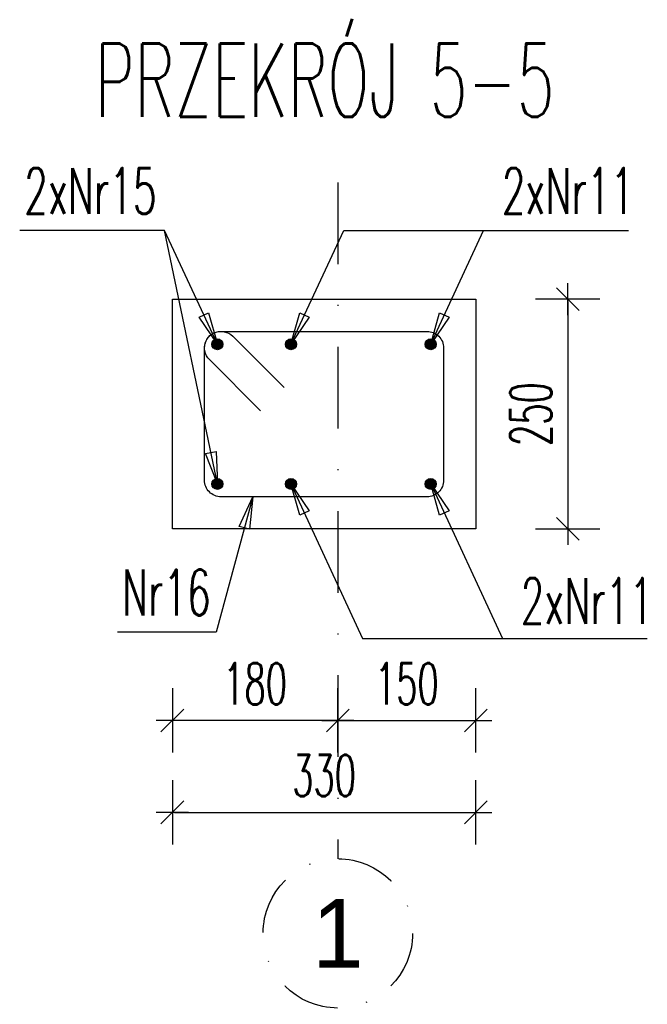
# Model space of a CAD drawing. Header units: centimetres. Extents: x -8002 to -6952, y -9103 to -4648.
# Tile 27 of 35: x -7529 to -7461, y -5883 to -5775. Entities that reach past the tile are written whole.
import ezdxf
from ezdxf.enums import TextEntityAlignment as Align

# ---------------------------------------------------------------- set-up
doc = ezdxf.new("R2010")
doc.units = ezdxf.units.CM
doc.linetypes.add('DASHDOT', pattern=[25.4, 12.7, -6.35, 0, -6.35])
doc.layers.get('defpoints').update_dxf_attribs({"color": 8})
for name, color, linetype in [('konstr_R&F', 2, 'Continuous'), ('odnośniki_R&F', 8, 'Continuous'), ('opisy_prętów_R&F', 2, 'Continuous'), ('osie_R&F', 6, 'DASHDOT'), ('ozn_graficzne_R&F', 5, 'Continuous'), ('strzemiona_R&F', 7, 'Continuous'), ('wymiary_R&F', 3, 'Continuous'), ('zbrojenie_R&F', 1, 'Continuous')]:
    doc.layers.add(name, color=color, linetype=linetype)
doc.styles.add('simplex 0.6', font='simplex.shx', dxfattribs={"width": 0.6})
doc.styles.get("Standard").update_dxf_attribs({"font": 'simplex.shx', "width": 0.6})
doc.styles.add('TECH', font='FL Pismo Techniczne.ttf')
doc.dimstyles.new('1_25 [mm]', dxfattribs={"dimscale": 0.25, "dimtxt": 18, "dimasz": 1, "dimexe": 0.18, "dimexo": 0.0625, "dimgap": 7, "dimtad": 1, "dimdec": 1, "dimlfac": 10, "dimrnd": 5, "dimdsep": 46, "dimtxsty": 'Standard', "dimblk1": 'KR', "dimblk2": 'KR', "dimsah": 1, "dimcen": 0.09, "dimse1": 1, "dimse2": 1, "dimclrd": 8, "dimadec": 0, "dimazin": 0, "dimtfac": 1, "dimtdec": 1, "dimtofl": 0, "dimtmove": 0, "dimatfit": 3, "dimfxl": 1, "dimtvp": 1, "dimtolj": 1, "dimtzin": 0, "dimarcsym": 0})
doc.dimstyles.new('PRĘTY 25', dxfattribs={"dimscale": 2.5, "dimtxt": 1.6, "dimasz": 0.4, "dimexe": 0, "dimexo": 0, "dimgap": 0.5, "dimtad": 1, "dimdec": 1, "dimlfac": 10, "dimrnd": 10, "dimzin": 12, "dimdsep": 46, "dimtxsty": 'Standard', "dimblk1": 'W', "dimblk2": 'W', "dimsah": 1, "dimcen": 0, "dimdle": 10, "dimse1": 1, "dimse2": 1, "dimsd1": 1, "dimsd2": 1, "dimclrd": 7, "dimclre": 256, "dimclrt": 256, "dimaunit": 1, "dimadec": 0, "dimazin": 0, "dimtfac": 8e-05, "dimtdec": 1, "dimtix": 1, "dimtmove": 2, "dimatfit": 3, "dimldrblk": 'W', "dimfxl": 1, "dimtolj": 1, "dimtzin": 9, "dimarcsym": 0})

# ---------------------------------------------------------------- blocks, each defined once
blk = doc.blocks.new('W')
at = {"lineweight": 18}
for p, q in [((66734.272, -158580.872), (66863.494, -158581.143)), ((66733.14, -158581.999), (66732.869, -158711.221))]:
    blk.add_line(p, q, dxfattribs=at)
for radius in [3.765, 2.447]:
    blk.add_circle((66798.503, -158672.515), radius, dxfattribs=at)
for centre, radius, start, end in [((66734.269, -158582.001), 1.129, 89.8798, 179.8798), ((66862.505, -158583.964), 2.824, 16.7493, 89.8798), ((66863.488, -158583.966), 2.824, 16.545, 89.8798), ((66805.956, -158667.717), 85.33, 64.98828, 86.63544), ((66799.917, -158770.445), 188.235, 76.25086, 86.63543), ((66786.8, -158606.748), 81.882, 341.53714, 16.7493), ((66786.8, -158606.748), 82.824, 341.53714, 16.54501), ((66805.956, -158667.717), 84.154, 64.98828, 128.20069), ((66805.956, -158667.717), 81.801, 68.48995, 128.20069), ((66838.392, -158613.201), 26.353, 6.1436, 76.2509), ((66825.597, -158617.882), 28.235, 68.49, 110.1351), ((66829.599, -158617.043), 29.412, 17.0473, 64.9883), ((66857.996, -158706.248), 122.353, 110.1351, 143.97002), ((66829.599, -158617.043), 28.235, 17.0473, 64.9883), ((66768.465, -158620.076), 23.529, 128.2007, 152.2825), ((66768.465, -158620.076), 21.176, 128.2007, 152.2825), ((66807.753, -158625.116), 21.176, 71.1464, 130.05), ((66801.224, -158644.236), 41.38, 19.4301, 71.1464), ((66816.102, -158621.181), 43.529, 334.0837, 17.0473), ((66945.529, -158789.02), 235.294, 130.05004, 136.60143), ((66816.102, -158621.181), 42.353, 334.0837, 17.0473), ((66762.615, -158617.002), 16.921, 152.2825, 197.573), ((66762.615, -158617.002), 14.568, 152.2825, 197.573), ((66806.22, -158618.367), 58.918, 332.83643, 7.79053), ((66927.732, -158571.3), 185.882, 195.6602, 198.49274), ((66927.732, -158571.3), 188.235, 195.6602, 198.49274), ((66733.52, -158580.493), 128.235, 314.87977, 339.83879), ((66830.601, -158628.26), 23.569, 333.8014, 8.7092), ((66857.996, -158706.248), 114.824, 136.60143, 154.98438), ((66743.861, -158632.797), 8, 340.0899, 18.4927), ((66820.278, -158637.515), 21.176, 326.9725, 19.4301), ((66743.861, -158632.797), 5.647, 340.0899, 18.4927), ((66733.142, -158580.869), 141.176, 291.28942, 338.47012), ((66733.142, -158580.869), 142.118, 291.28942, 338.49166), ((66812.327, -158673.031), 65.882, 143.97002, 193.16671), ((66926.154, -158698.822), 188.235, 160.08992, 177.01679), ((66837.529, -158667.136), 94.118, 159.86028, 196.56363), ((66837.529, -158667.136), 91.765, 159.86028, 193.16671), ((66733.52, -158580.493), 131.765, 314.87977, 333.80136), ((66733.142, -158580.869), 134.588, 318.23663, 334.08368), ((66733.142, -158580.869), 135.765, 318.43708, 334.08368), ((66733.142, -158580.869), 125.106, 292.5922, 326.97255), ((66788.059, -158673.613), 37.647, 154.9844, 188.6731), ((66835.24, -158679.727), 9.412, 103.137, 134.8798), ((66833.529, -158672.395), 1.882, 13.4726, 103.137), ((66733.142, -158580.869), 128.235, 289.92076, 315.118), ((66826.207, -158674.149), 9.412, 314.1224, 13.4726), ((66733.142, -158580.869), 132.706, 291.38849, 315.99781), ((66733.142, -158580.869), 131.765, 295.95818, 315.11162), ((66772.707, -158675.954), 22.118, 188.6731, 292.5922), ((66764.527, -158689.081), 26.353, 179.8798, 260.1733), ((66764.86, -158688.749), 18.303, 196.5636, 252.8378), ((66780.501, -158678.15), 23.569, 261.0503, 295.9582), ((66758.795, -158634.636), 73.412, 279.6886, 288.0475), ((66766.904, -158682.132), 25.229, 252.8378, 279.6886), ((66735.694, -158710.244), 2.824, 179.8798, 253.0102), ((66735.692, -158711.227), 2.824, 179.8798, 253.2145), ((66758.795, -158634.636), 81.882, 253.01024, 288.2224), ((66758.795, -158634.636), 82.824, 253.21454, 288.2224), ((66767.11, -158682.395), 33.412, 257.7647, 281.3719)]:
    blk.add_arc(centre, radius, start, end, dxfattribs=at)
blk = doc.blocks.new('KR')
for p, q in [((0, -14), (0, 14)), ((-7, 0), (7, 0))]:
    blk.add_line(p, q)
at = {"color": 2}
blk.add_line((-4.95, -4.95), (4.95, 4.95), dxfattribs=at)
blk = doc.blocks.new('*D685')
at = {"layer": 'defpoints', "color": 0, "transparency": 16777216}
for p in [(-7512.47, -5830.91), (-7479.47, -5830.91), (-7479.47, -5861.76)]:
    blk.add_point(p, dxfattribs=at)
at = {"layer": 'wymiary_R&F', "color": 8, "lineweight": -2, "transparency": 16777216}
blk.add_line((-7512.22, -5861.76), (-7479.72, -5861.76), dxfattribs=at)
at = {"layer": 'wymiary_R&F', "color": 8, "lineweight": -2, "transparency": 16777216, "xscale": 0.25, "yscale": 0.25, "zscale": 0.25, "rotation": 180}
blk.add_blockref('KR', (-7512.47, -5861.76), dxfattribs=at)
at = {"layer": 'wymiary_R&F', "color": 8, "lineweight": -2, "transparency": 16777216, "xscale": 0.25, "yscale": 0.25, "zscale": 0.25}
blk.add_blockref('KR', (-7479.47, -5861.76), dxfattribs=at)
at = {"layer": 'wymiary_R&F', "color": 0, "transparency": 16777216, "insert": (-7495.97, -5857.76), "char_height": 4.5, "attachment_point": 5}
blk.add_mtext('\\A1;330', dxfattribs=at)
blk = doc.blocks.new('*D686')
at = {"layer": 'defpoints', "color": 0, "transparency": 16777216}
for p in [(-7479.47, -5805.91), (-7479.47, -5830.91), (-7469.47, -5830.91)]:
    blk.add_point(p, dxfattribs=at)
at = {"layer": 'wymiary_R&F', "color": 8, "lineweight": -2, "transparency": 16777216}
blk.add_line((-7469.47, -5806.16), (-7469.47, -5830.66), dxfattribs=at)
at = {"layer": 'wymiary_R&F', "color": 8, "lineweight": -2, "transparency": 16777216, "xscale": 0.25, "yscale": 0.25, "zscale": 0.25}
for p, rotation in [((-7469.47, -5805.91), 90), ((-7469.47, -5830.91), 270)]:
    blk.add_blockref('KR', p, dxfattribs=dict(at, rotation=rotation))
at = {"layer": 'wymiary_R&F', "color": 0, "transparency": 16777216, "insert": (-7473.47, -5818.41), "char_height": 4.5, "attachment_point": 5, "rotation": 90}
blk.add_mtext('\\A1;250', dxfattribs=at)
blk = doc.blocks.new('*D691')
at = {"layer": 'defpoints', "color": 0, "transparency": 16777216}
for p in [(-7494.47, -5830.91), (-7479.47, -5830.91), (-7479.47, -5851.76)]:
    blk.add_point(p, dxfattribs=at)
at = {"layer": 'wymiary_R&F', "color": 8, "lineweight": -2, "transparency": 16777216}
blk.add_line((-7494.22, -5851.76), (-7479.72, -5851.76), dxfattribs=at)
at = {"layer": 'wymiary_R&F', "color": 8, "lineweight": -2, "transparency": 16777216, "xscale": 0.25, "yscale": 0.25, "zscale": 0.25, "rotation": 180}
blk.add_blockref('KR', (-7494.47, -5851.76), dxfattribs=at)
at = {"layer": 'wymiary_R&F', "color": 8, "lineweight": -2, "transparency": 16777216, "xscale": 0.25, "yscale": 0.25, "zscale": 0.25}
blk.add_blockref('KR', (-7479.47, -5851.76), dxfattribs=at)
at = {"layer": 'wymiary_R&F', "color": 0, "transparency": 16777216, "insert": (-7486.97, -5847.76), "char_height": 4.5, "attachment_point": 5}
blk.add_mtext('\\A1;150', dxfattribs=at)
blk = doc.blocks.new('*D662')
at = {"layer": 'defpoints', "color": 0, "transparency": 16777216}
for p in [(-7512.47, -5830.91), (-7494.47, -5830.91), (-7512.47, -5851.76)]:
    blk.add_point(p, dxfattribs=at)
at = {"layer": 'wymiary_R&F', "color": 8, "lineweight": -2, "transparency": 16777216}
blk.add_line((-7494.72, -5851.76), (-7512.22, -5851.76), dxfattribs=at)
at = {"layer": 'wymiary_R&F', "color": 8, "lineweight": -2, "transparency": 16777216, "xscale": 0.25, "yscale": 0.25, "zscale": 0.25, "rotation": 180}
blk.add_blockref('KR', (-7512.47, -5851.76), dxfattribs=at)
at = {"layer": 'wymiary_R&F', "color": 8, "lineweight": -2, "transparency": 16777216, "xscale": 0.25, "yscale": 0.25, "zscale": 0.25}
blk.add_blockref('KR', (-7494.47, -5851.76), dxfattribs=at)
at = {"layer": 'wymiary_R&F', "color": 0, "transparency": 16777216, "insert": (-7503.47, -5847.76), "char_height": 4.5, "attachment_point": 5}
blk.add_mtext('\\A1;180', dxfattribs=at)

msp = doc.modelspace()

# ---------------------------------------------------------------- hatches: boundary and pattern name
at = {"layer": 'zbrojenie_R&F'}
h = msp.add_hatch(color=3, dxfattribs=at)
edge = h.paths.add_edge_path()
edge.add_arc((-7507.571, -5810.813), 0.6, 0, 360)
h = msp.add_hatch(color=3, dxfattribs=at)
edge = h.paths.add_edge_path()
edge.add_arc((-7499.571, -5810.813), 0.6, 0, 360)
h = msp.add_hatch(color=3, dxfattribs=at)
edge = h.paths.add_edge_path()
edge.add_arc((-7484.371, -5810.813), 0.6, 0, 360)
h = msp.add_hatch(color=3, dxfattribs=at)
edge = h.paths.add_edge_path()
edge.add_arc((-7507.571, -5826.013), 0.6, 0, 360)
h = msp.add_hatch(color=3, dxfattribs=at)
edge = h.paths.add_edge_path()
edge.add_arc((-7499.571, -5826.013), 0.6, 0, 360)
h = msp.add_hatch(color=3, dxfattribs=at)
edge = h.paths.add_edge_path()
edge.add_arc((-7484.371, -5826.013), 0.6, 0, 360)

# ---------------------------------------------------------------- linework, layer by layer
at = {"layer": 'konstr_R&F'}
msp.add_lwpolyline([(-7512.471, -5805.913), (-7479.471, -5805.913), (-7479.471, -5830.913), (-7512.471, -5830.913)], close=True, dxfattribs=at)
at = {"layer": 'osie_R&F', "ltscale": 0.7}
msp.add_line((-7494.471, -5793.204), (-7494.471, -5866.806), dxfattribs=at)
at = {"layer": 'osie_R&F', "ltscale": 0.5}
msp.add_circle((-7494.471, -5874.931), 8.125, dxfattribs=at)
at = {"layer": 'strzemiona_R&F'}
msp.add_lwpolyline([(-7502.873, -5818.057), (-7508.444, -5812.486, -0.6681786), (-7507.171, -5809.413), (-7484.771, -5809.413, -0.4142136), (-7482.971, -5811.213), (-7482.971, -5825.613, -0.4142136), (-7484.771, -5827.413), (-7507.171, -5827.413, -0.4142136), (-7508.971, -5825.613), (-7508.971, -5811.213, -0.6681786), (-7505.899, -5809.94), (-7500.327, -5815.512)], format="xyb", dxfattribs=at)
at = {"layer": 'zbrojenie_R&F', "color": 3}
for centre in [(-7507.571, -5810.813), (-7499.571, -5810.813), (-7484.371, -5810.813), (-7507.571, -5826.013), (-7499.571, -5826.013), (-7484.371, -5826.013)]:
    msp.add_circle(centre, 0.6, dxfattribs=at)

# ---------------------------------------------------------------- texts
at = {"layer": 'opisy_prętów_R&F', "style": 'simplex 0.6', "width": 0.6}
for s, p in [('2xNr15', (-7528.586, -5796.637)), ('2xNr11', (-7476.642, -5796.637)), ('Nr16', (-7517.949, -5840.347)), ('2xNr11', (-7474.588, -5841.257))]:
    msp.add_text(s, height=5, dxfattribs=at).set_placement(p)
at = {"layer": 'osie_R&F', "color": 3, "style": 'TECH'}
msp.add_text('1', height=7.5, dxfattribs=at).set_placement((-7494.471, -5874.931), align=Align.MIDDLE_CENTER)
at = {"layer": 'ozn_graficzne_R&F', "style": 'simplex 0.6', "width": 0.6}
msp.add_text('PRZEKRÓJ 5-5', height=8, dxfattribs=at).set_placement((-7495.894, -5786.076), align=Align.CENTER)

# ---------------------------------------------------------------- dimensions: what is measured, and where the dimension line sits
at = {"layer": 'wymiary_R&F'}
dim = msp.add_linear_dim(base=(-7469.471, -5830.913), p1=(-7479.471, -5805.913), p2=(-7479.471, -5830.913), angle=90, dimstyle='1_25 [mm]', dxfattribs=at)
dim.commit()
dim.dimension.update_dxf_attribs({"geometry": '*D686', "text_midpoint": (-7473.471, -5818.413)})
for base, p1, p2, picture, middle in [((-7479.471, -5861.76), (-7512.471, -5830.913), (-7479.471, -5830.913), '*D685', (-7495.971, -5857.76)), ((-7512.471, -5851.76), (-7494.471, -5830.913), (-7512.471, -5830.913), '*D662', (-7503.471, -5847.76)), ((-7479.471, -5851.76), (-7494.471, -5830.913), (-7479.471, -5830.913), '*D691', (-7486.971, -5847.76))]:
    dim = msp.add_linear_dim(base=base, p1=p1, p2=p2, dimstyle='1_25 [mm]', dxfattribs=at)
    dim.commit()
    dim.dimension.update_dxf_attribs({"geometry": picture, "text_midpoint": middle})

# ---------------------------------------------------------------- leaders
at = {"layer": 'odnośniki_R&F'}
for points in [[(-7507.571, -5810.813), (-7513.314, -5798.426), (-7529.07, -5798.426)], [(-7507.571, -5826.013), (-7513.314, -5798.426), (-7529.07, -5798.426)], [(-7499.571, -5810.813), (-7493.829, -5798.426), (-7462.873, -5798.426)], [(-7484.371, -5810.813), (-7478.629, -5798.426), (-7462.873, -5798.426)], [(-7499.571, -5826.013), (-7491.775, -5842.829), (-7460.819, -5842.829)], [(-7484.371, -5826.013), (-7476.575, -5842.829), (-7460.819, -5842.829)], [(-7503.73, -5827.413), (-7507.696, -5842.136), (-7518.432, -5842.136)]]:
    msp.add_leader(points, dimstyle='PRĘTY 25', override={"dimasz": 1.4, "dimtad": 0, "dimclrd": 256, "dimldrblk": 'ClosedBlank'}, dxfattribs=at)

doc.saveas('drawing.dxf')
